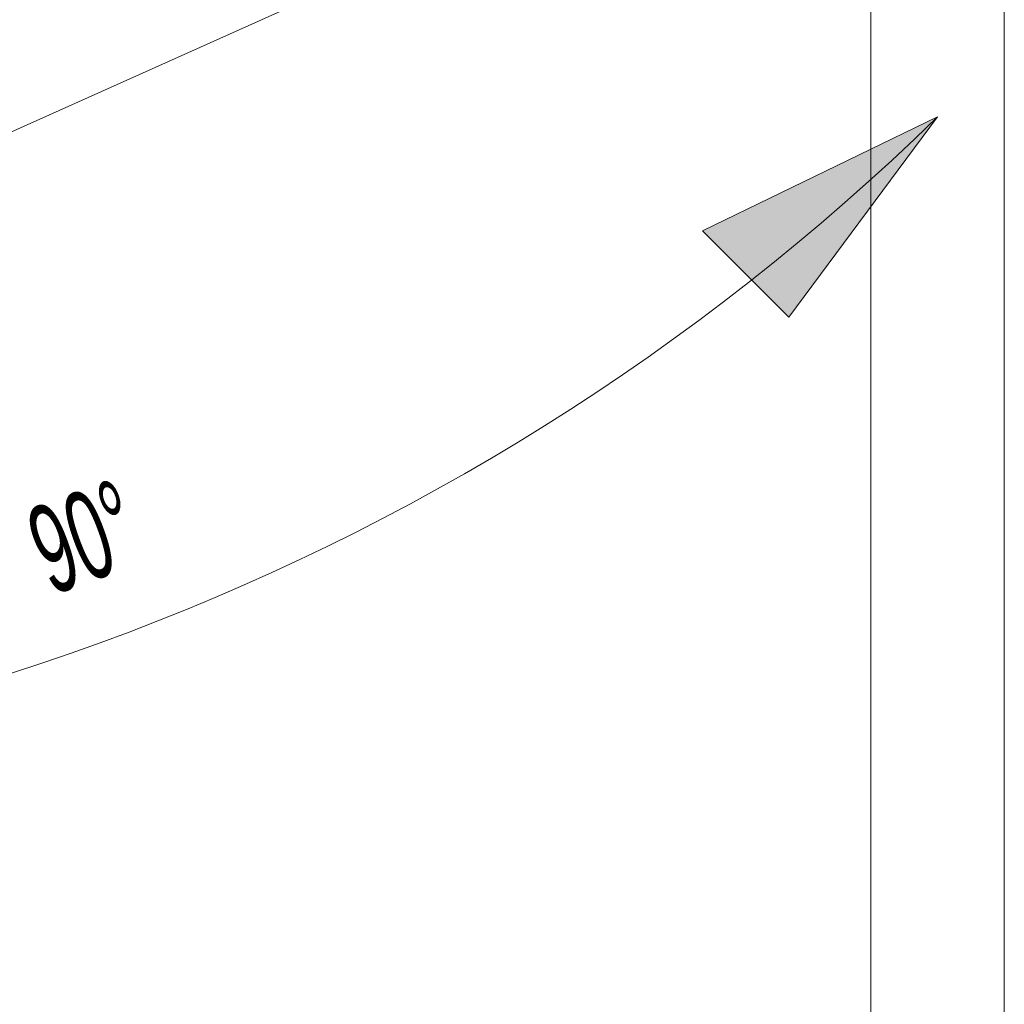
# Model space of a CAD drawing. Header units: millimetres. Extents: x 0 to 420, y 0 to 297.
# Tile 12 of 31: x 174 to 204, y 179 to 209. Entities that reach past the tile are written whole.
import ezdxf

# ---------------------------------------------------------------- set-up
doc = ezdxf.new("R2010")
doc.units = ezdxf.units.MM
doc.styles.add('SLDTEXTSTYLE2', font='TXT', dxfattribs={"width": 0.57})

msp = doc.modelspace()

# ---------------------------------------------------------------- hatches: boundary and pattern name
at = {"linetype": 'Continuous'}
msp.add_hatch(color=7, dxfattribs=at).paths.add_polyline_path([(201.637, 205.702), (197.184, 199.712), (194.599, 202.298)], flags=0)

# ---------------------------------------------------------------- linework, layer by layer
at = {"color": 7, "linetype": 'Continuous', "lineweight": 0}
for p, q in [((199.637, 216.042), (199.637, 86.889)), ((203.637, 86.889), (203.637, 215.613)), ((157.874, 198.067), (189.287, 212.15)), ((194.599, 202.298), (201.637, 205.702)), ((201.637, 205.702), (197.184, 199.712)), ((194.599, 202.298), (197.184, 199.712))]:
    msp.add_line(p, q, dxfattribs=at)
msp.add_arc((152.518, 256.11), 70.382, 265.70981, 314.25812, dxfattribs=at)

# ---------------------------------------------------------------- texts
at = {"color": 7, "linetype": 'Continuous', "lineweight": 0, "insert": (170.282, 192.434), "char_height": 2.6458, "attachment_point": 1, "rotation": 20, "style": 'SLDTEXTSTYLE2'}
msp.add_mtext('0° /  90°', dxfattribs=at)

doc.saveas('drawing.dxf')
